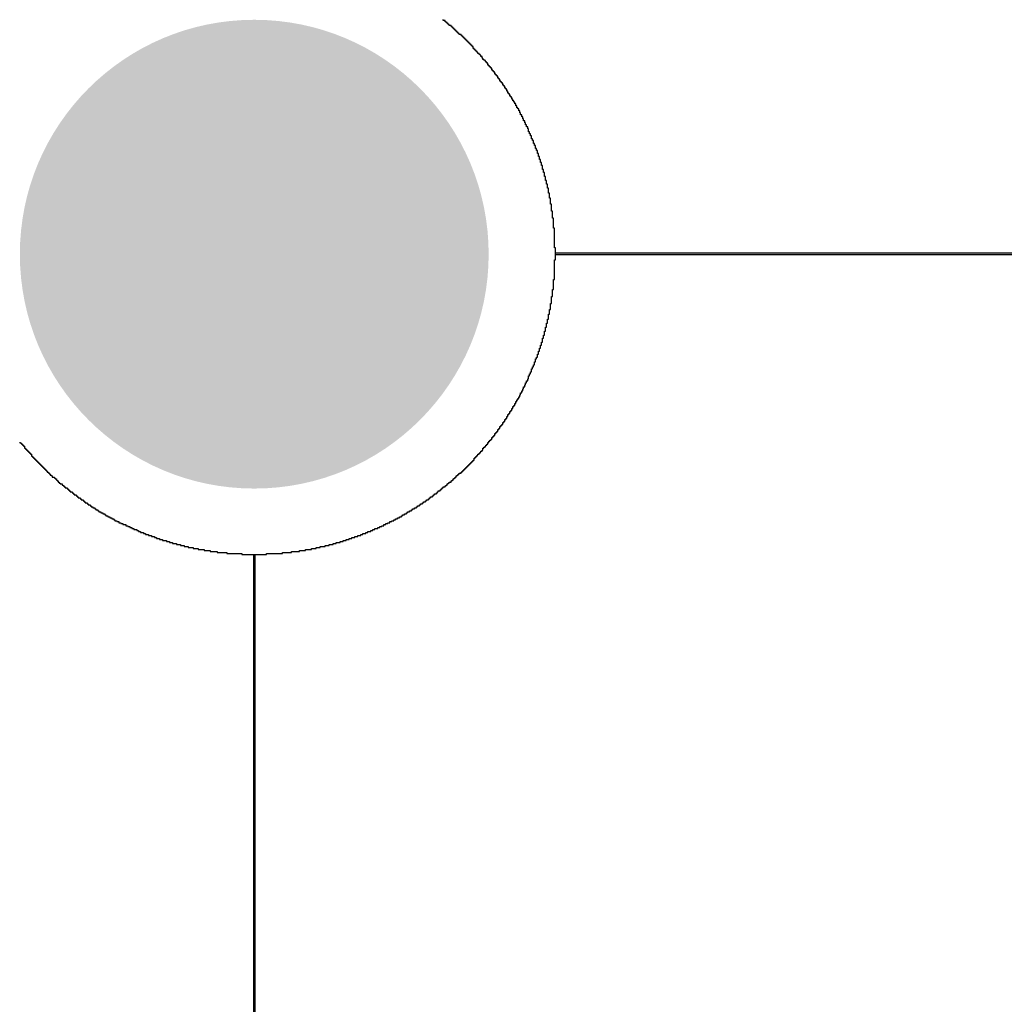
# Model space of a CAD drawing. Header units: inches. Extents: x 3 to 137, y 3 to 137.
# Tile 14 of 22: x 67 to 78, y 46 to 57. Entities that reach past the tile are written whole.
import ezdxf

# ---------------------------------------------------------------- set-up
doc = ezdxf.new("R2010")
doc.units = ezdxf.units.IN
doc.layers.add('Bottom Solder', color=6, linetype='Continuous')
doc.layers.add('Pad Holes', color=156, linetype='Continuous')

msp = doc.modelspace()

# ---------------------------------------------------------------- hatches: boundary and pattern name
at = {"layer": 'Bottom Solder'}
h = msp.add_hatch(color=6, dxfattribs=at)
edge = h.paths.add_edge_path()
edge.add_arc((70, 54), 2.5, 0, 360)
at = {"layer": 'Pad Holes'}
h = msp.add_hatch(color=7, dxfattribs=at)
edge = h.paths.add_edge_path()
edge.add_arc((70, 54), 1.75, 0, 360)

# ---------------------------------------------------------------- linework, layer by layer
at = {"layer": 'Bottom Solder'}
for p, q in [((72.016, 56.491), (72.016, 56.502)), ((72.037, 56.491), (72.016, 56.491)), ((72.037, 56.48), (72.037, 56.491)), ((72.048, 56.48), (72.037, 56.48)), ((72.048, 56.47), (72.048, 56.48)), ((72.058, 56.47), (72.048, 56.47)), ((72.058, 56.459), (72.058, 56.47)), ((72.069, 56.459), (72.058, 56.459)), ((72.069, 56.449), (72.069, 56.459)), ((72.08, 56.449), (72.069, 56.449)), ((72.08, 56.438), (72.08, 56.449)), ((72.101, 56.438), (72.08, 56.438)), ((72.101, 56.428), (72.101, 56.438)), ((72.111, 56.428), (72.101, 56.428)), ((72.111, 56.417), (72.111, 56.428)), ((72.122, 56.417), (72.111, 56.417)), ((72.122, 56.406), (72.122, 56.417)), ((72.132, 56.406), (72.122, 56.406)), ((72.132, 56.396), (72.132, 56.406)), ((72.143, 56.396), (72.132, 56.396)), ((72.143, 56.385), (72.143, 56.396)), ((72.154, 56.385), (72.143, 56.385)), ((72.154, 56.375), (72.154, 56.385)), ((72.164, 56.375), (72.154, 56.375)), ((72.164, 56.364), (72.164, 56.375)), ((72.175, 56.364), (72.164, 56.364)), ((72.175, 56.353), (72.175, 56.364)), ((72.185, 56.353), (72.175, 56.353)), ((72.185, 56.343), (72.185, 56.353)), ((72.207, 56.343), (72.185, 56.343)), ((72.207, 56.332), (72.207, 56.343)), ((72.217, 56.332), (72.207, 56.332)), ((72.217, 56.322), (72.217, 56.332)), ((72.228, 56.322), (72.217, 56.322)), ((72.228, 56.311), (72.228, 56.322)), ((72.238, 56.311), (72.228, 56.311)), ((72.238, 56.301), (72.238, 56.311)), ((72.249, 56.301), (72.238, 56.301)), ((72.249, 56.29), (72.249, 56.301)), ((72.259, 56.29), (72.249, 56.29)), ((72.259, 56.279), (72.259, 56.29)), ((72.27, 56.279), (72.259, 56.279)), ((72.27, 56.269), (72.27, 56.279)), ((72.281, 56.269), (72.27, 56.269)), ((72.281, 56.258), (72.281, 56.269)), ((72.291, 56.258), (72.281, 56.258)), ((72.291, 56.248), (72.291, 56.258)), ((72.302, 56.248), (72.291, 56.248)), ((72.302, 56.237), (72.302, 56.248)), ((72.312, 56.237), (72.302, 56.237)), ((72.312, 56.226), (72.312, 56.237)), ((72.323, 56.226), (72.312, 56.226)), ((72.323, 56.216), (72.323, 56.226)), ((72.334, 56.216), (72.323, 56.216)), ((72.334, 56.195), (72.334, 56.216)), ((72.344, 56.195), (72.334, 56.195)), ((72.344, 56.184), (72.344, 56.195)), ((72.355, 56.184), (72.344, 56.184)), ((72.355, 56.174), (72.355, 56.184)), ((72.365, 56.174), (72.355, 56.174)), ((72.365, 56.163), (72.365, 56.174)), ((72.376, 56.163), (72.365, 56.163)), ((72.376, 56.152), (72.376, 56.163)), ((72.386, 56.152), (72.376, 56.152)), ((72.386, 56.142), (72.386, 56.152)), ((72.397, 56.142), (72.386, 56.142)), ((72.397, 56.131), (72.397, 56.142)), ((72.408, 56.131), (72.397, 56.131)), ((72.408, 56.121), (72.408, 56.131)), ((72.418, 56.121), (72.408, 56.121)), ((72.418, 56.11), (72.418, 56.121)), ((72.429, 56.11), (72.418, 56.11)), ((72.429, 56.089), (72.429, 56.11)), ((72.439, 56.089), (72.429, 56.089)), ((72.439, 56.078), (72.439, 56.089)), ((72.45, 56.078), (72.439, 56.078)), ((72.45, 56.068), (72.45, 56.078)), ((72.461, 56.068), (72.45, 56.068)), ((72.461, 56.057), (72.461, 56.068)), ((72.471, 56.057), (72.461, 56.057)), ((72.471, 56.047), (72.471, 56.057)), ((72.482, 56.047), (72.471, 56.047)), ((72.482, 56.036), (72.482, 56.047)), ((72.492, 56.036), (72.482, 56.036)), ((72.492, 56.015), (72.492, 56.036)), ((72.503, 56.015), (72.492, 56.015)), ((72.503, 56.004), (72.503, 56.015)), ((72.513, 56.004), (72.503, 56.004)), ((72.513, 55.994), (72.513, 56.004)), ((72.524, 55.994), (72.513, 55.994)), ((72.524, 55.983), (72.524, 55.994)), ((72.535, 55.983), (72.524, 55.983)), ((72.535, 55.962), (72.535, 55.983)), ((72.545, 55.962), (72.535, 55.962)), ((72.545, 55.951), (72.545, 55.962)), ((72.556, 55.951), (72.545, 55.951)), ((72.556, 55.941), (72.556, 55.951)), ((72.566, 55.941), (72.556, 55.941)), ((72.566, 55.92), (72.566, 55.941)), ((72.577, 55.92), (72.566, 55.92)), ((72.577, 55.909), (72.577, 55.92)), ((72.588, 55.909), (72.577, 55.909)), ((72.588, 55.898), (72.588, 55.909)), ((72.598, 55.898), (72.588, 55.898)), ((72.598, 55.877), (72.598, 55.898)), ((72.609, 55.877), (72.598, 55.877)), ((72.609, 55.867), (72.609, 55.877)), ((72.619, 55.867), (72.609, 55.867)), ((72.619, 55.846), (72.619, 55.867)), ((72.63, 55.846), (72.619, 55.846)), ((72.63, 55.835), (72.63, 55.846)), ((72.64, 55.835), (72.63, 55.835)), ((72.64, 55.824), (72.64, 55.835)), ((72.651, 55.824), (72.64, 55.824)), ((72.651, 55.803), (72.651, 55.824)), ((72.662, 55.803), (72.651, 55.803)), ((72.662, 55.793), (72.662, 55.803)), ((72.672, 55.793), (72.662, 55.793)), ((72.672, 55.771), (72.672, 55.793)), ((72.683, 55.771), (72.672, 55.771)), ((72.683, 55.761), (72.683, 55.771)), ((72.693, 55.761), (72.683, 55.761)), ((72.693, 55.74), (72.693, 55.761)), ((72.704, 55.74), (72.693, 55.74)), ((72.704, 55.719), (72.704, 55.74)), ((72.715, 55.719), (72.704, 55.719)), ((72.715, 55.708), (72.715, 55.719)), ((72.725, 55.708), (72.715, 55.708)), ((72.725, 55.687), (72.725, 55.708)), ((72.736, 55.687), (72.725, 55.687)), ((72.736, 55.676), (72.736, 55.687)), ((72.746, 55.676), (72.736, 55.676)), ((72.746, 55.655), (72.746, 55.676)), ((72.757, 55.655), (72.746, 55.655)), ((72.757, 55.634), (72.757, 55.655)), ((72.767, 55.634), (72.757, 55.634)), ((72.767, 55.623), (72.767, 55.634)), ((72.778, 55.623), (72.767, 55.623)), ((72.778, 55.602), (72.778, 55.623)), ((72.789, 55.602), (72.778, 55.602)), ((72.789, 55.581), (72.789, 55.602)), ((72.799, 55.581), (72.789, 55.581)), ((72.799, 55.56), (72.799, 55.581)), ((72.81, 55.56), (72.799, 55.56)), ((72.81, 55.549), (72.81, 55.56)), ((72.82, 55.549), (72.81, 55.549)), ((72.82, 55.528), (72.82, 55.549)), ((72.831, 55.528), (72.82, 55.528)), ((72.831, 55.507), (72.831, 55.528)), ((72.841, 55.507), (72.831, 55.507)), ((72.841, 55.486), (72.841, 55.507)), ((72.852, 55.486), (72.841, 55.486)), ((72.852, 55.465), (72.852, 55.486)), ((72.863, 55.465), (72.852, 55.465)), ((72.863, 55.443), (72.863, 55.465)), ((72.873, 55.443), (72.863, 55.443)), ((72.873, 55.422), (72.873, 55.443)), ((72.884, 55.422), (72.873, 55.422)), ((72.884, 55.401), (72.884, 55.422)), ((72.894, 55.401), (72.884, 55.401)), ((72.894, 55.38), (72.894, 55.401)), ((72.905, 55.38), (72.894, 55.38)), ((72.905, 55.359), (72.905, 55.38)), ((72.916, 55.359), (72.905, 55.359)), ((72.916, 55.338), (72.916, 55.359)), ((72.926, 55.338), (72.916, 55.338)), ((72.926, 55.306), (72.926, 55.338)), ((72.937, 55.306), (72.926, 55.306)), ((72.937, 55.285), (72.937, 55.306)), ((72.947, 55.285), (72.937, 55.285)), ((72.947, 55.263), (72.947, 55.285)), ((72.958, 55.263), (72.947, 55.263)), ((72.958, 55.232), (72.958, 55.263)), ((72.968, 55.232), (72.958, 55.232)), ((72.968, 55.211), (72.968, 55.232)), ((72.979, 55.211), (72.968, 55.211)), ((72.979, 55.179), (72.979, 55.211)), ((72.99, 55.179), (72.979, 55.179)), ((72.99, 55.158), (72.99, 55.179)), ((73, 55.158), (72.99, 55.158)), ((73, 55.126), (73, 55.158)), ((73.011, 55.126), (73, 55.126)), ((73.011, 55.105), (73.011, 55.126)), ((73.021, 55.105), (73.011, 55.105)), ((73.021, 55.073), (73.021, 55.105)), ((73.032, 55.073), (73.021, 55.073)), ((73.032, 55.041), (73.032, 55.073)), ((73.043, 55.041), (73.032, 55.041)), ((73.043, 55.009), (73.043, 55.041)), ((73.053, 55.009), (73.043, 55.009)), ((73.053, 54.978), (73.053, 55.009)), ((73.064, 54.978), (73.053, 54.978)), ((73.064, 54.946), (73.064, 54.978)), ((73.074, 54.946), (73.064, 54.946)), ((73.074, 54.904), (73.074, 54.946)), ((73.085, 54.904), (73.074, 54.904)), ((73.085, 54.872), (73.085, 54.904)), ((73.095, 54.872), (73.085, 54.872)), ((73.095, 54.83), (73.095, 54.872)), ((73.106, 54.83), (73.095, 54.83)), ((73.106, 54.787), (73.106, 54.83)), ((73.117, 54.787), (73.106, 54.787)), ((73.117, 54.745), (73.117, 54.787)), ((73.127, 54.745), (73.117, 54.745)), ((73.127, 54.703), (73.127, 54.745)), ((73.138, 54.703), (73.127, 54.703)), ((73.138, 54.65), (73.138, 54.703)), ((73.148, 54.65), (73.138, 54.65)), ((73.148, 54.597), (73.148, 54.65)), ((73.159, 54.597), (73.148, 54.597)), ((73.159, 54.533), (73.159, 54.597)), ((73.17, 54.533), (73.159, 54.533)), ((73.17, 54.459), (73.17, 54.533)), ((73.18, 54.459), (73.17, 54.459)), ((73.18, 54.385), (73.18, 54.459)), ((73.191, 54.385), (73.18, 54.385)), ((73.191, 54.279), (73.191, 54.385)), ((73.201, 54.279), (73.191, 54.279)), ((73.201, 54.068), (73.201, 54.279)), ((73.212, 54.068), (73.201, 54.068)), ((73.212, 53.994), (73.212, 54.068)), ((73.212, 53.941), (73.212, 54.015)), ((73.212, 54.015), (82.8, 54.015)), ((82.8, 53.994), (73.212, 53.994)), ((73.201, 53.729), (73.201, 53.941)), ((73.201, 53.941), (73.212, 53.941)), ((73.191, 53.623), (73.191, 53.729)), ((73.191, 53.729), (73.201, 53.729)), ((73.18, 53.549), (73.18, 53.623)), ((73.18, 53.623), (73.191, 53.623)), ((73.159, 53.411), (73.159, 53.475)), ((73.159, 53.475), (73.17, 53.475)), ((73.17, 53.475), (73.17, 53.549)), ((73.17, 53.549), (73.18, 53.549)), ((73.138, 53.306), (73.138, 53.359)), ((73.138, 53.359), (73.148, 53.359)), ((73.148, 53.359), (73.148, 53.411)), ((73.148, 53.411), (73.159, 53.411)), ((73.117, 53.221), (73.117, 53.263)), ((73.117, 53.263), (73.127, 53.263)), ((73.127, 53.263), (73.127, 53.306)), ((73.127, 53.306), (73.138, 53.306)), ((73.095, 53.136), (73.095, 53.179)), ((73.095, 53.179), (73.106, 53.179)), ((73.106, 53.179), (73.106, 53.221)), ((73.106, 53.221), (73.117, 53.221)), ((73.064, 53.03), (73.064, 53.062)), ((73.064, 53.062), (73.074, 53.062)), ((73.074, 53.062), (73.074, 53.105)), ((73.074, 53.105), (73.085, 53.105)), ((73.085, 53.105), (73.085, 53.136)), ((73.085, 53.136), (73.095, 53.136)), ((73.021, 52.903), (73.021, 52.935)), ((73.021, 52.935), (73.032, 52.935)), ((73.032, 52.935), (73.032, 52.967)), ((73.032, 52.967), (73.043, 52.967)), ((73.043, 52.967), (73.043, 52.999)), ((73.043, 52.999), (73.053, 52.999)), ((73.053, 52.999), (73.053, 53.03)), ((73.053, 53.03), (73.064, 53.03)), ((72.99, 52.819), (72.99, 52.851)), ((72.99, 52.851), (73, 52.851)), ((73, 52.851), (73, 52.882)), ((73, 52.882), (73.011, 52.882)), ((73.011, 52.882), (73.011, 52.903)), ((73.011, 52.903), (73.021, 52.903)), ((72.937, 52.702), (72.937, 52.724)), ((72.937, 52.724), (72.947, 52.724)), ((72.947, 52.724), (72.947, 52.745)), ((72.947, 52.745), (72.958, 52.745)), ((72.958, 52.745), (72.958, 52.776)), ((72.958, 52.776), (72.968, 52.776)), ((72.968, 52.776), (72.968, 52.798)), ((72.968, 52.798), (72.979, 52.798)), ((72.979, 52.798), (72.979, 52.819)), ((72.979, 52.819), (72.99, 52.819)), ((72.894, 52.607), (72.894, 52.628)), ((72.894, 52.628), (72.905, 52.628)), ((72.905, 52.628), (72.905, 52.649)), ((72.905, 52.649), (72.916, 52.649)), ((72.916, 52.649), (72.916, 52.671)), ((72.916, 52.671), (72.926, 52.671)), ((72.926, 52.671), (72.926, 52.702)), ((72.926, 52.702), (72.937, 52.702)), ((72.841, 52.501), (72.841, 52.522)), ((72.841, 52.522), (72.852, 52.522)), ((72.852, 52.522), (72.852, 52.544)), ((72.852, 52.544), (72.863, 52.544)), ((72.863, 52.544), (72.863, 52.565)), ((72.863, 52.565), (72.873, 52.565)), ((72.873, 52.565), (72.873, 52.586)), ((72.873, 52.586), (72.884, 52.586)), ((72.884, 52.586), (72.884, 52.607)), ((72.884, 52.607), (72.894, 52.607)), ((72.778, 52.385), (72.778, 52.406)), ((72.778, 52.406), (72.789, 52.406)), ((72.789, 52.406), (72.789, 52.427)), ((72.789, 52.427), (72.799, 52.427)), ((72.799, 52.427), (72.799, 52.448)), ((72.799, 52.448), (72.81, 52.448)), ((72.81, 52.448), (72.81, 52.459)), ((72.81, 52.459), (72.82, 52.459)), ((72.82, 52.459), (72.82, 52.48)), ((72.82, 52.48), (72.831, 52.48)), ((72.831, 52.48), (72.831, 52.501)), ((72.831, 52.501), (72.841, 52.501)), ((72.725, 52.3), (72.725, 52.321)), ((72.725, 52.321), (72.736, 52.321)), ((72.736, 52.321), (72.736, 52.332)), ((72.736, 52.332), (72.746, 52.332)), ((72.746, 52.332), (72.746, 52.353)), ((72.746, 52.353), (72.757, 52.353)), ((72.757, 52.353), (72.757, 52.374)), ((72.757, 52.374), (72.767, 52.374)), ((72.767, 52.374), (72.767, 52.385)), ((72.767, 52.385), (72.778, 52.385)), ((72.651, 52.184), (72.651, 52.205)), ((72.651, 52.205), (72.662, 52.205)), ((72.662, 52.205), (72.662, 52.216)), ((72.662, 52.216), (72.672, 52.216)), ((72.672, 52.216), (72.672, 52.237)), ((72.672, 52.237), (72.683, 52.237)), ((72.683, 52.237), (72.683, 52.247)), ((72.683, 52.247), (72.693, 52.247)), ((72.693, 52.247), (72.693, 52.269)), ((72.693, 52.269), (72.704, 52.269)), ((72.704, 52.269), (72.704, 52.29)), ((72.704, 52.29), (72.715, 52.29)), ((72.715, 52.29), (72.715, 52.3)), ((72.715, 52.3), (72.725, 52.3)), ((72.577, 52.089), (72.577, 52.099)), ((72.577, 52.099), (72.588, 52.099)), ((72.588, 52.099), (72.588, 52.11)), ((72.588, 52.11), (72.598, 52.11)), ((72.598, 52.11), (72.598, 52.131)), ((72.598, 52.131), (72.609, 52.131)), ((72.609, 52.131), (72.609, 52.142)), ((72.609, 52.142), (72.619, 52.142)), ((72.619, 52.142), (72.619, 52.163)), ((72.619, 52.163), (72.63, 52.163)), ((72.63, 52.163), (72.63, 52.173)), ((72.63, 52.173), (72.64, 52.173)), ((72.64, 52.173), (72.64, 52.184)), ((72.64, 52.184), (72.651, 52.184)), ((67.497, 51.993), (67.508, 51.993)), ((67.508, 51.993), (67.508, 51.983)), ((72.492, 51.972), (72.492, 51.993)), ((72.492, 51.993), (72.503, 51.993)), ((72.503, 51.993), (72.503, 52.004)), ((72.503, 52.004), (72.513, 52.004)), ((72.513, 52.004), (72.513, 52.015)), ((72.513, 52.015), (72.524, 52.015)), ((72.524, 52.015), (72.524, 52.025)), ((72.524, 52.025), (72.535, 52.025)), ((72.535, 52.025), (72.535, 52.046)), ((72.535, 52.046), (72.545, 52.046)), ((72.545, 52.046), (72.545, 52.057)), ((72.545, 52.057), (72.556, 52.057)), ((72.556, 52.057), (72.556, 52.067)), ((72.556, 52.067), (72.566, 52.067)), ((72.566, 52.067), (72.566, 52.089)), ((72.566, 52.089), (72.577, 52.089)), ((67.508, 51.983), (67.518, 51.983)), ((67.518, 51.983), (67.518, 51.972)), ((67.518, 51.972), (67.529, 51.972)), ((67.529, 51.972), (67.529, 51.962)), ((67.529, 51.962), (67.54, 51.962)), ((67.54, 51.962), (67.54, 51.951)), ((67.54, 51.951), (67.55, 51.951)), ((67.55, 51.951), (67.55, 51.93)), ((67.55, 51.93), (67.561, 51.93)), ((67.561, 51.93), (67.561, 51.919)), ((67.561, 51.919), (67.571, 51.919)), ((67.571, 51.919), (67.571, 51.909)), ((67.571, 51.909), (67.582, 51.909)), ((67.582, 51.909), (67.582, 51.898)), ((67.582, 51.898), (67.592, 51.898)), ((67.592, 51.898), (67.592, 51.888)), ((67.592, 51.888), (67.603, 51.888)), ((67.603, 51.888), (67.603, 51.877)), ((72.408, 51.877), (72.408, 51.888)), ((72.408, 51.888), (72.418, 51.888)), ((72.418, 51.888), (72.418, 51.898)), ((72.418, 51.898), (72.429, 51.898)), ((72.429, 51.898), (72.429, 51.909)), ((72.429, 51.909), (72.439, 51.909)), ((72.439, 51.909), (72.439, 51.93)), ((72.439, 51.93), (72.45, 51.93)), ((72.45, 51.93), (72.45, 51.94)), ((72.45, 51.94), (72.461, 51.94)), ((72.461, 51.94), (72.461, 51.951)), ((72.461, 51.951), (72.471, 51.951)), ((72.471, 51.951), (72.471, 51.962)), ((72.471, 51.962), (72.482, 51.962)), ((72.482, 51.962), (72.482, 51.972)), ((72.482, 51.972), (72.492, 51.972)), ((67.603, 51.877), (67.614, 51.877)), ((67.614, 51.877), (67.614, 51.866)), ((67.614, 51.866), (67.624, 51.866)), ((67.624, 51.866), (67.624, 51.845)), ((67.624, 51.845), (67.635, 51.845)), ((67.635, 51.845), (67.635, 51.835)), ((67.635, 51.835), (67.645, 51.835)), ((67.645, 51.835), (67.645, 51.824)), ((67.645, 51.824), (67.656, 51.824)), ((67.656, 51.824), (67.656, 51.813)), ((67.656, 51.813), (67.667, 51.813)), ((67.667, 51.813), (67.667, 51.803)), ((67.667, 51.803), (67.677, 51.803)), ((67.677, 51.803), (67.677, 51.792)), ((67.677, 51.792), (67.688, 51.792)), ((67.688, 51.792), (67.688, 51.782)), ((67.688, 51.782), (67.698, 51.782)), ((67.698, 51.782), (67.698, 51.771)), ((72.312, 51.771), (72.312, 51.782)), ((72.312, 51.782), (72.323, 51.782)), ((72.323, 51.782), (72.323, 51.792)), ((72.323, 51.792), (72.334, 51.792)), ((72.334, 51.792), (72.334, 51.803)), ((72.334, 51.803), (72.344, 51.803)), ((72.344, 51.803), (72.344, 51.824)), ((72.344, 51.824), (72.355, 51.824)), ((72.355, 51.824), (72.355, 51.835)), ((72.355, 51.835), (72.365, 51.835)), ((72.365, 51.835), (72.365, 51.845)), ((72.365, 51.845), (72.376, 51.845)), ((72.376, 51.845), (72.376, 51.856)), ((72.376, 51.856), (72.386, 51.856)), ((72.386, 51.856), (72.386, 51.866)), ((72.386, 51.866), (72.397, 51.866)), ((72.397, 51.866), (72.397, 51.877)), ((72.397, 51.877), (72.408, 51.877)), ((67.698, 51.771), (67.709, 51.771)), ((67.709, 51.771), (67.709, 51.761)), ((67.709, 51.761), (67.719, 51.761)), ((67.719, 51.761), (67.719, 51.75)), ((67.719, 51.75), (67.73, 51.75)), ((67.73, 51.75), (67.73, 51.739)), ((67.73, 51.739), (67.741, 51.739)), ((67.741, 51.739), (67.741, 51.729)), ((67.741, 51.729), (67.751, 51.729)), ((67.751, 51.729), (67.751, 51.718)), ((67.751, 51.718), (67.762, 51.718)), ((67.762, 51.718), (67.762, 51.708)), ((67.762, 51.708), (67.772, 51.708)), ((67.772, 51.708), (67.772, 51.697)), ((67.772, 51.697), (67.783, 51.697)), ((67.783, 51.697), (67.783, 51.686)), ((67.783, 51.686), (67.793, 51.686)), ((67.793, 51.686), (67.793, 51.676)), ((67.793, 51.676), (67.804, 51.676)), ((67.804, 51.676), (67.804, 51.665)), ((72.207, 51.665), (72.207, 51.676)), ((72.207, 51.676), (72.217, 51.676)), ((72.217, 51.676), (72.217, 51.686)), ((72.217, 51.686), (72.228, 51.686)), ((72.228, 51.686), (72.228, 51.697)), ((72.228, 51.697), (72.238, 51.697)), ((72.238, 51.697), (72.238, 51.708)), ((72.238, 51.708), (72.249, 51.708)), ((72.249, 51.708), (72.249, 51.718)), ((72.249, 51.718), (72.259, 51.718)), ((72.259, 51.718), (72.259, 51.729)), ((72.259, 51.729), (72.27, 51.729)), ((72.27, 51.729), (72.27, 51.739)), ((72.27, 51.739), (72.281, 51.739)), ((72.281, 51.739), (72.281, 51.75)), ((72.281, 51.75), (72.291, 51.75)), ((72.291, 51.75), (72.291, 51.761)), ((72.291, 51.761), (72.302, 51.761)), ((72.302, 51.761), (72.302, 51.771)), ((72.302, 51.771), (72.312, 51.771)), ((67.804, 51.665), (67.815, 51.665)), ((67.815, 51.665), (67.815, 51.655)), ((67.815, 51.655), (67.825, 51.655)), ((67.825, 51.655), (67.825, 51.644)), ((67.825, 51.644), (67.836, 51.644)), ((67.836, 51.644), (67.836, 51.634)), ((67.836, 51.634), (67.846, 51.634)), ((67.846, 51.634), (67.846, 51.623)), ((67.846, 51.623), (67.868, 51.623)), ((67.868, 51.623), (67.868, 51.612)), ((67.868, 51.612), (67.878, 51.612)), ((67.878, 51.612), (67.878, 51.602)), ((67.878, 51.602), (67.889, 51.602)), ((67.889, 51.602), (67.889, 51.591)), ((67.889, 51.591), (67.899, 51.591)), ((67.899, 51.591), (67.899, 51.581)), ((67.899, 51.581), (67.91, 51.581)), ((67.91, 51.581), (67.91, 51.57)), ((67.91, 51.57), (67.92, 51.57)), ((67.92, 51.57), (67.92, 51.559)), ((72.08, 51.559), (72.08, 51.57)), ((72.08, 51.57), (72.101, 51.57)), ((72.101, 51.57), (72.101, 51.581)), ((72.101, 51.581), (72.111, 51.581)), ((72.111, 51.581), (72.111, 51.591)), ((72.111, 51.591), (72.122, 51.591)), ((72.122, 51.591), (72.122, 51.602)), ((72.122, 51.602), (72.132, 51.602)), ((72.132, 51.602), (72.132, 51.612)), ((72.132, 51.612), (72.143, 51.612)), ((72.143, 51.612), (72.143, 51.623)), ((72.143, 51.623), (72.154, 51.623)), ((72.154, 51.623), (72.154, 51.634)), ((72.154, 51.634), (72.164, 51.634)), ((72.164, 51.634), (72.164, 51.644)), ((72.164, 51.644), (72.175, 51.644)), ((72.175, 51.644), (72.175, 51.655)), ((72.175, 51.655), (72.185, 51.655)), ((72.185, 51.655), (72.185, 51.665)), ((72.185, 51.665), (72.207, 51.665)), ((67.92, 51.559), (67.931, 51.559)), ((67.931, 51.559), (67.931, 51.549)), ((67.931, 51.549), (67.952, 51.549)), ((67.952, 51.549), (67.952, 51.538)), ((67.952, 51.538), (67.963, 51.538)), ((67.963, 51.538), (67.963, 51.528)), ((67.963, 51.528), (67.973, 51.528)), ((67.973, 51.528), (67.973, 51.517)), ((67.973, 51.517), (67.984, 51.517)), ((67.984, 51.517), (67.984, 51.507)), ((67.984, 51.507), (68.005, 51.507)), ((68.005, 51.507), (68.005, 51.496)), ((68.005, 51.496), (68.016, 51.496)), ((68.016, 51.496), (68.016, 51.485)), ((68.016, 51.485), (68.026, 51.485)), ((68.026, 51.485), (68.026, 51.475)), ((68.026, 51.475), (68.037, 51.475)), ((68.037, 51.475), (68.037, 51.464)), ((68.037, 51.464), (68.058, 51.464)), ((68.058, 51.464), (68.058, 51.454)), ((71.953, 51.454), (71.953, 51.464)), ((71.953, 51.464), (71.963, 51.464)), ((71.963, 51.464), (71.963, 51.475)), ((71.963, 51.475), (71.984, 51.475)), ((71.984, 51.475), (71.984, 51.485)), ((71.984, 51.485), (71.995, 51.485)), ((71.995, 51.485), (71.995, 51.496)), ((71.995, 51.496), (72.005, 51.496)), ((72.005, 51.496), (72.005, 51.507)), ((72.005, 51.507), (72.016, 51.507)), ((72.016, 51.507), (72.016, 51.517)), ((72.016, 51.517), (72.037, 51.517)), ((72.037, 51.517), (72.037, 51.528)), ((72.037, 51.528), (72.048, 51.528)), ((72.048, 51.528), (72.048, 51.538)), ((72.048, 51.538), (72.058, 51.538)), ((72.058, 51.538), (72.058, 51.549)), ((72.058, 51.549), (72.069, 51.549)), ((72.069, 51.549), (72.069, 51.559)), ((72.069, 51.559), (72.08, 51.559)), ((68.058, 51.454), (68.069, 51.454)), ((68.069, 51.454), (68.069, 51.443)), ((68.069, 51.443), (68.079, 51.443)), ((68.079, 51.443), (68.079, 51.432)), ((68.079, 51.432), (68.1, 51.432)), ((68.1, 51.432), (68.1, 51.422)), ((68.1, 51.422), (68.111, 51.422)), ((68.111, 51.422), (68.111, 51.411)), ((68.111, 51.411), (68.122, 51.411)), ((68.122, 51.411), (68.122, 51.401)), ((68.122, 51.401), (68.143, 51.401)), ((68.143, 51.401), (68.143, 51.39)), ((68.143, 51.39), (68.153, 51.39)), ((68.153, 51.39), (68.153, 51.38)), ((68.153, 51.38), (68.174, 51.38)), ((68.174, 51.38), (68.174, 51.369)), ((68.174, 51.369), (68.185, 51.369)), ((68.185, 51.369), (68.185, 51.358)), ((68.185, 51.358), (68.196, 51.358)), ((68.196, 51.358), (68.196, 51.348)), ((71.804, 51.348), (71.804, 51.358)), ((71.804, 51.358), (71.826, 51.358)), ((71.826, 51.358), (71.826, 51.369)), ((71.826, 51.369), (71.836, 51.369)), ((71.836, 51.369), (71.836, 51.38)), ((71.836, 51.38), (71.857, 51.38)), ((71.857, 51.38), (71.857, 51.39)), ((71.857, 51.39), (71.868, 51.39)), ((71.868, 51.39), (71.868, 51.401)), ((71.868, 51.401), (71.878, 51.401)), ((71.878, 51.401), (71.878, 51.411)), ((71.878, 51.411), (71.9, 51.411)), ((71.9, 51.411), (71.9, 51.422)), ((71.9, 51.422), (71.91, 51.422)), ((71.91, 51.422), (71.91, 51.432)), ((71.91, 51.432), (71.921, 51.432)), ((71.921, 51.432), (71.921, 51.443)), ((71.921, 51.443), (71.942, 51.443)), ((71.942, 51.443), (71.942, 51.454)), ((71.942, 51.454), (71.953, 51.454)), ((68.196, 51.348), (68.217, 51.348)), ((68.217, 51.348), (68.217, 51.337)), ((68.217, 51.337), (68.227, 51.337)), ((68.227, 51.337), (68.227, 51.327)), ((68.227, 51.327), (68.249, 51.327)), ((68.249, 51.327), (68.249, 51.316)), ((68.249, 51.316), (68.259, 51.316)), ((68.259, 51.316), (68.259, 51.305)), ((68.259, 51.305), (68.28, 51.305)), ((68.28, 51.305), (68.28, 51.295)), ((68.28, 51.295), (68.301, 51.295)), ((68.301, 51.295), (68.301, 51.284)), ((68.301, 51.284), (68.312, 51.284)), ((68.312, 51.284), (68.312, 51.274)), ((68.312, 51.274), (68.333, 51.274)), ((68.333, 51.274), (68.333, 51.263)), ((68.333, 51.263), (68.344, 51.263)), ((68.344, 51.263), (68.344, 51.253)), ((68.344, 51.253), (68.365, 51.253)), ((68.365, 51.253), (68.365, 51.242)), ((71.635, 51.242), (71.635, 51.253)), ((71.635, 51.253), (71.656, 51.253)), ((71.656, 51.253), (71.656, 51.263)), ((71.656, 51.263), (71.677, 51.263)), ((71.677, 51.263), (71.677, 51.274)), ((71.677, 51.274), (71.688, 51.274)), ((71.688, 51.274), (71.688, 51.284)), ((71.688, 51.284), (71.709, 51.284)), ((71.709, 51.284), (71.709, 51.295)), ((71.709, 51.295), (71.73, 51.295)), ((71.73, 51.295), (71.73, 51.305)), ((71.73, 51.305), (71.741, 51.305)), ((71.741, 51.305), (71.741, 51.316)), ((71.741, 51.316), (71.762, 51.316)), ((71.762, 51.316), (71.762, 51.327)), ((71.762, 51.327), (71.773, 51.327)), ((71.773, 51.327), (71.773, 51.337)), ((71.773, 51.337), (71.794, 51.337)), ((71.794, 51.337), (71.794, 51.348)), ((71.794, 51.348), (71.804, 51.348)), ((68.365, 51.242), (68.386, 51.242)), ((68.386, 51.242), (68.386, 51.231)), ((68.386, 51.231), (68.407, 51.231)), ((68.407, 51.231), (68.407, 51.221)), ((68.407, 51.221), (68.418, 51.221)), ((68.418, 51.221), (68.418, 51.21)), ((68.418, 51.21), (68.439, 51.21)), ((68.439, 51.21), (68.439, 51.2)), ((68.439, 51.2), (68.46, 51.2)), ((68.46, 51.2), (68.46, 51.189)), ((68.46, 51.189), (68.481, 51.189)), ((68.481, 51.189), (68.481, 51.178)), ((68.481, 51.178), (68.503, 51.178)), ((68.503, 51.178), (68.503, 51.168)), ((68.503, 51.168), (68.513, 51.168)), ((68.513, 51.168), (68.513, 51.157)), ((68.513, 51.157), (68.534, 51.157)), ((68.534, 51.157), (68.534, 51.147)), ((68.534, 51.147), (68.555, 51.147)), ((68.555, 51.147), (68.555, 51.136)), ((71.445, 51.136), (71.445, 51.147)), ((71.445, 51.147), (71.466, 51.147)), ((71.466, 51.147), (71.466, 51.157)), ((71.466, 51.157), (71.487, 51.157)), ((71.487, 51.157), (71.487, 51.168)), ((71.487, 51.168), (71.508, 51.168)), ((71.508, 51.168), (71.508, 51.178)), ((71.508, 51.178), (71.529, 51.178)), ((71.529, 51.178), (71.529, 51.189)), ((71.529, 51.189), (71.55, 51.189)), ((71.55, 51.189), (71.55, 51.2)), ((71.55, 51.2), (71.572, 51.2)), ((71.572, 51.2), (71.572, 51.21)), ((71.572, 51.21), (71.582, 51.21)), ((71.582, 51.21), (71.582, 51.221)), ((71.582, 51.221), (71.603, 51.221)), ((71.603, 51.221), (71.603, 51.231)), ((71.603, 51.231), (71.624, 51.231)), ((71.624, 51.231), (71.624, 51.242)), ((71.624, 51.242), (71.635, 51.242)), ((68.555, 51.136), (68.577, 51.136)), ((68.577, 51.136), (68.577, 51.126)), ((68.577, 51.126), (68.598, 51.126)), ((68.598, 51.126), (68.598, 51.115)), ((68.598, 51.115), (68.63, 51.115)), ((68.63, 51.115), (68.63, 51.104)), ((68.63, 51.104), (68.651, 51.104)), ((68.651, 51.104), (68.651, 51.094)), ((68.651, 51.094), (68.672, 51.094)), ((68.672, 51.094), (68.672, 51.083)), ((68.672, 51.083), (68.693, 51.083)), ((68.693, 51.083), (68.693, 51.073)), ((68.693, 51.073), (68.714, 51.073)), ((68.714, 51.073), (68.714, 51.062)), ((68.714, 51.062), (68.746, 51.062)), ((68.746, 51.062), (68.746, 51.051)), ((68.746, 51.051), (68.767, 51.051)), ((68.767, 51.051), (68.767, 51.041)), ((68.767, 51.041), (68.788, 51.041)), ((68.788, 51.041), (68.788, 51.03)), ((71.212, 51.03), (71.212, 51.041)), ((71.212, 51.041), (71.243, 51.041)), ((71.243, 51.041), (71.243, 51.051)), ((71.243, 51.051), (71.265, 51.051)), ((71.265, 51.051), (71.265, 51.062)), ((71.265, 51.062), (71.286, 51.062)), ((71.286, 51.062), (71.286, 51.073)), ((71.286, 51.073), (71.318, 51.073)), ((71.318, 51.073), (71.318, 51.083)), ((71.318, 51.083), (71.339, 51.083)), ((71.339, 51.083), (71.339, 51.094)), ((71.339, 51.094), (71.36, 51.094)), ((71.36, 51.094), (71.36, 51.104)), ((71.36, 51.104), (71.381, 51.104)), ((71.381, 51.104), (71.381, 51.115)), ((71.381, 51.115), (71.402, 51.115)), ((71.402, 51.115), (71.402, 51.126)), ((71.402, 51.126), (71.423, 51.126)), ((71.423, 51.126), (71.423, 51.136)), ((71.423, 51.136), (71.445, 51.136)), ((68.788, 51.03), (68.82, 51.03)), ((68.82, 51.03), (68.82, 51.02)), ((68.82, 51.02), (68.841, 51.02)), ((68.841, 51.02), (68.841, 51.009)), ((68.841, 51.009), (68.873, 51.009)), ((68.873, 51.009), (68.873, 50.999)), ((68.873, 50.999), (68.905, 50.999)), ((68.905, 50.999), (68.905, 50.988)), ((68.905, 50.988), (68.936, 50.988)), ((68.936, 50.988), (68.936, 50.977)), ((68.936, 50.977), (68.958, 50.977)), ((68.958, 50.977), (68.958, 50.967)), ((68.958, 50.967), (68.989, 50.967)), ((68.989, 50.967), (68.989, 50.956)), ((68.989, 50.956), (69.021, 50.956)), ((69.021, 50.956), (69.021, 50.946)), ((69.021, 50.946), (69.063, 50.946)), ((69.063, 50.946), (69.063, 50.935)), ((70.947, 50.935), (70.947, 50.946)), ((70.947, 50.946), (70.979, 50.946)), ((70.979, 50.946), (70.979, 50.956)), ((70.979, 50.956), (71.011, 50.956)), ((71.011, 50.956), (71.011, 50.967)), ((71.011, 50.967), (71.042, 50.967)), ((71.042, 50.967), (71.042, 50.977)), ((71.042, 50.977), (71.074, 50.977)), ((71.074, 50.977), (71.074, 50.988)), ((71.074, 50.988), (71.106, 50.988)), ((71.106, 50.988), (71.106, 50.999)), ((71.106, 50.999), (71.138, 50.999)), ((71.138, 50.999), (71.138, 51.009)), ((71.138, 51.009), (71.159, 51.009)), ((71.159, 51.009), (71.159, 51.02)), ((71.159, 51.02), (71.191, 51.02)), ((71.191, 51.02), (71.191, 51.03)), ((71.191, 51.03), (71.212, 51.03)), ((69.063, 50.935), (69.095, 50.935)), ((69.095, 50.935), (69.095, 50.924)), ((69.095, 50.924), (69.127, 50.924)), ((69.127, 50.924), (69.127, 50.914)), ((69.127, 50.914), (69.169, 50.914)), ((69.169, 50.914), (69.169, 50.903)), ((69.169, 50.903), (69.212, 50.903)), ((69.212, 50.903), (69.212, 50.893)), ((69.212, 50.893), (69.254, 50.893)), ((69.254, 50.893), (69.254, 50.882)), ((69.254, 50.882), (69.296, 50.882)), ((69.296, 50.882), (69.296, 50.872)), ((69.296, 50.872), (69.349, 50.872)), ((69.349, 50.872), (69.349, 50.861)), ((69.349, 50.861), (69.402, 50.861)), ((69.402, 50.861), (69.402, 50.85)), ((69.402, 50.85), (69.466, 50.85)), ((69.466, 50.85), (69.466, 50.84)), ((69.466, 50.84), (69.529, 50.84)), ((69.529, 50.84), (69.529, 50.829)), ((70.482, 50.829), (70.482, 50.84)), ((70.482, 50.84), (70.545, 50.84)), ((70.545, 50.84), (70.545, 50.85)), ((70.545, 50.85), (70.609, 50.85)), ((70.609, 50.85), (70.609, 50.861)), ((70.609, 50.861), (70.661, 50.861)), ((70.661, 50.861), (70.661, 50.872)), ((70.661, 50.872), (70.704, 50.872)), ((70.704, 50.872), (70.704, 50.882)), ((70.704, 50.882), (70.757, 50.882)), ((70.757, 50.882), (70.757, 50.893)), ((70.757, 50.893), (70.799, 50.893)), ((70.799, 50.893), (70.799, 50.903)), ((70.799, 50.903), (70.841, 50.903)), ((70.841, 50.903), (70.841, 50.914)), ((70.841, 50.914), (70.873, 50.914)), ((70.873, 50.914), (70.873, 50.924)), ((70.873, 50.924), (70.915, 50.924)), ((70.915, 50.924), (70.915, 50.935)), ((70.915, 50.935), (70.947, 50.935)), ((69.529, 50.829), (69.603, 50.829)), ((69.603, 50.829), (69.603, 50.819)), ((69.603, 50.819), (69.709, 50.819)), ((69.709, 50.819), (69.709, 50.808)), ((69.709, 50.808), (69.868, 50.808)), ((69.868, 50.808), (69.868, 50.797)), ((69.868, 50.797), (70.005, 50.797)), ((69.995, 41.209), (69.995, 50.797)), ((69.995, 50.797), (70.132, 50.797)), ((70.005, 50.797), (70.005, 41.209)), ((70.132, 50.797), (70.132, 50.808)), ((70.132, 50.808), (70.302, 50.808)), ((70.302, 50.808), (70.302, 50.819)), ((70.302, 50.819), (70.397, 50.819)), ((70.397, 50.819), (70.397, 50.829)), ((70.397, 50.829), (70.482, 50.829))]:
    msp.add_line(p, q, dxfattribs=at)

doc.saveas('drawing.dxf')
